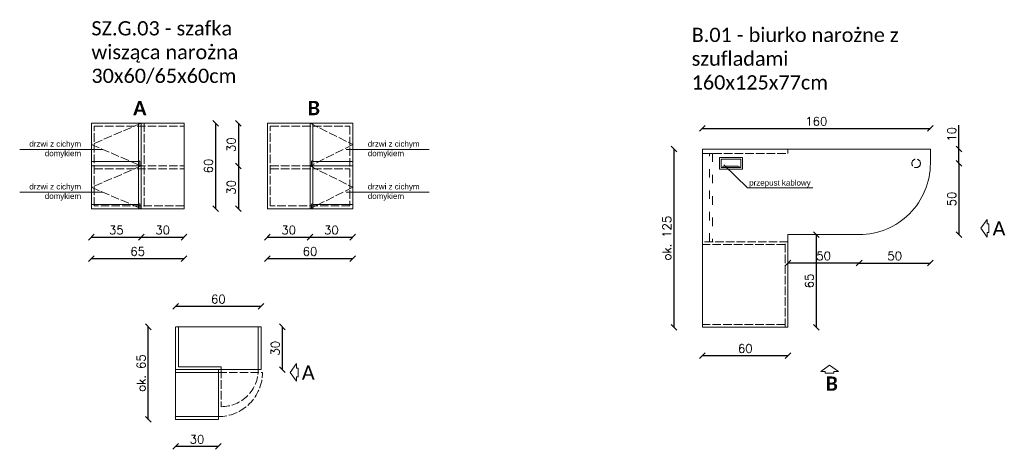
# Model space of a CAD drawing. Header units: centimetres. Extents: x 695802 to 711011, y 25963 to 44188.
# Tile 84 of 157: x 708840 to 709532, y 34759 to 35060. Entities that reach past the tile are written whole.
import ezdxf

# ---------------------------------------------------------------- set-up
doc = ezdxf.new("R2010")
doc.units = ezdxf.units.CM
doc.linetypes.add('ACAD_ISO02W100', pattern=[15, 12, -3])
doc.linetypes.add('ACAD_ISO03W100', pattern=[30, 12, -18])
doc.layers.get('0').update_dxf_attribs({"lineweight": 9})
doc.layers.get('Defpoints').update_dxf_attribs({"lineweight": 9})
for name, color, linetype, lineweight in [('S3_meble ruchome', 253, 'Continuous', 9), ('S3_wymiary', 4, 'Continuous', 0), ('S3_zabudowa kuchenna', 3, 'Continuous', 5), ('Wymiary', 85, 'Continuous', 9)]:
    doc.layers.add(name, color=color, linetype=linetype, lineweight=lineweight)
doc.layers.add('S3_sufit S1', color=7, linetype='Continuous', lineweight=5, true_color=0x7f7f7f)
doc.styles.get("Standard").update_dxf_attribs({"font": 'romans.shx'})
doc.dimstyles.new('Copy of ADD-100', dxfattribs={"dimscale": 2, "dimtxt": 3, "dimasz": 2, "dimexe": 0.2, "dimexo": 0.1, "dimgap": 1, "dimtad": 1, "dimdec": 0, "dimdsep": 46, "dimtxsty": 'Standard', "dimblk": 'OBLIQUE', "dimblk1": 'ARCHTICK', "dimblk2": 'ARCHTICK', "dimcen": 0.1, "dimse1": 1, "dimse2": 1, "dimadec": 0, "dimazin": 0, "dimtfac": 1, "dimtdec": 0, "dimtofl": 0, "dimtmove": 0, "dimatfit": 3, "dimldrblk": 'OBLIQUE', "dimfxl": 0.2, "dimtolj": 1, "dimtzin": 0, "dimarcsym": 0})

# ---------------------------------------------------------------- blocks, each defined once
blk = doc.blocks.new('_Oblique')
at = {"color": 0, "linetype": 'ByBlock', "lineweight": -2}
blk.add_line((-0.5, -0.5), (0.5, 0.5), dxfattribs=at)
blk = doc.blocks.new('*D38')
at = {"layer": 'Defpoints', "color": 0, "lineweight": -3, "ltscale": 1.6}
for p in [(708925.8, 34987.54), (708940.97, 34927.54), (708977.91, 34927.54)]:
    blk.add_point(p, dxfattribs=at)
at = {"layer": 'S3_wymiary', "color": 0, "lineweight": -2, "ltscale": 1.6}
blk.add_line((708977.91, 34987.54), (708977.91, 34927.54), dxfattribs=at)
at = {"layer": 'S3_wymiary', "color": 0, "lineweight": -2, "ltscale": 1.6, "xscale": 4, "yscale": 4, "zscale": 4}
for p, rotation in [((708977.91, 34987.54), 90), ((708977.91, 34927.54), 270)]:
    blk.add_blockref('_Oblique', p, dxfattribs=dict(at, rotation=rotation))
at = {"layer": 'S3_wymiary', "color": 0, "ltscale": 1.6, "insert": (708972.91, 34957.54), "char_height": 6, "attachment_point": 5, "rotation": 90}
blk.add_mtext('\\A1;60', dxfattribs=at)
blk = doc.blocks.new('_ArchTick')
at = {"layer": 'Wymiary', "color": 0, "const_width": 0.15}
blk.add_lwpolyline([(-0.5, -0.5), (0.5, 0.5)], dxfattribs=at)
blk = doc.blocks.new('*D39')
at = {"layer": 'Defpoints', "color": 0, "lineweight": -3, "ltscale": 1.6}
for p in [(708905.97, 34987.54), (708905.97, 34957.54), (708993.93, 34957.54)]:
    blk.add_point(p, dxfattribs=at)
at = {"layer": 'S3_wymiary', "color": 0, "lineweight": -2, "ltscale": 1.6}
blk.add_line((708993.93, 34987.54), (708993.93, 34957.54), dxfattribs=at)
at = {"layer": 'S3_wymiary', "color": 0, "lineweight": -2, "ltscale": 1.6, "xscale": 4, "yscale": 4, "zscale": 4}
for p, rotation in [((708993.93, 34987.54), 90), ((708993.93, 34957.54), 270)]:
    blk.add_blockref('_Oblique', p, dxfattribs=dict(at, rotation=rotation))
at = {"layer": 'S3_wymiary', "color": 0, "ltscale": 1.6, "insert": (708988.93, 34972.54), "char_height": 6, "attachment_point": 5, "rotation": 90}
blk.add_mtext('\\A1;30', dxfattribs=at)
blk = doc.blocks.new('*D40')
at = {"layer": 'Defpoints', "color": 0, "lineweight": -3, "ltscale": 1.6}
for p in [(708905.97, 34957.54), (708890.8, 34927.54), (708993.93, 34927.54)]:
    blk.add_point(p, dxfattribs=at)
at = {"layer": 'S3_wymiary', "color": 0, "lineweight": -2, "ltscale": 1.6}
blk.add_line((708993.93, 34957.54), (708993.93, 34927.54), dxfattribs=at)
at = {"layer": 'S3_wymiary', "color": 0, "lineweight": -2, "ltscale": 1.6, "xscale": 4, "yscale": 4, "zscale": 4}
for p, rotation in [((708993.93, 34957.54), 90), ((708993.93, 34927.54), 270)]:
    blk.add_blockref('_Oblique', p, dxfattribs=dict(at, rotation=rotation))
at = {"layer": 'S3_wymiary', "color": 0, "ltscale": 1.6, "insert": (708988.93, 34942.54), "char_height": 6, "attachment_point": 5, "rotation": 90}
blk.add_mtext('\\A1;30', dxfattribs=at)
blk = doc.blocks.new('*D41')
at = {"layer": 'Defpoints', "color": 0, "lineweight": -3, "ltscale": 1.6}
for p in [(708890.8, 34927.54), (708925.8, 34927.54), (708925.8, 34907.54)]:
    blk.add_point(p, dxfattribs=at)
at = {"layer": 'S3_wymiary', "color": 0, "lineweight": -2, "ltscale": 1.6}
blk.add_line((708890.8, 34907.54), (708925.8, 34907.54), dxfattribs=at)
at = {"layer": 'S3_wymiary', "color": 0, "lineweight": -2, "ltscale": 1.6, "xscale": 4, "yscale": 4, "zscale": 4, "rotation": 180}
blk.add_blockref('_Oblique', (708890.8, 34907.54), dxfattribs=at)
at = {"layer": 'S3_wymiary', "color": 0, "lineweight": -2, "ltscale": 1.6, "xscale": 4, "yscale": 4, "zscale": 4}
blk.add_blockref('_Oblique', (708925.8, 34907.54), dxfattribs=at)
at = {"layer": 'S3_wymiary', "color": 0, "ltscale": 1.6, "insert": (708908.3, 34912.54), "char_height": 6, "attachment_point": 5}
blk.add_mtext('\\A1;35', dxfattribs=at)
blk = doc.blocks.new('*D42')
at = {"layer": 'Defpoints', "color": 0, "lineweight": -3, "ltscale": 1.6}
for p in [(708925.8, 34927.54), (708955.8, 34927.54), (708955.8, 34907.54)]:
    blk.add_point(p, dxfattribs=at)
at = {"layer": 'S3_wymiary', "color": 0, "lineweight": -2, "ltscale": 1.6}
blk.add_line((708925.8, 34907.54), (708955.8, 34907.54), dxfattribs=at)
at = {"layer": 'S3_wymiary', "color": 0, "lineweight": -2, "ltscale": 1.6, "xscale": 4, "yscale": 4, "zscale": 4, "rotation": 180}
blk.add_blockref('_Oblique', (708925.8, 34907.54), dxfattribs=at)
at = {"layer": 'S3_wymiary', "color": 0, "lineweight": -2, "ltscale": 1.6, "xscale": 4, "yscale": 4, "zscale": 4}
blk.add_blockref('_Oblique', (708955.8, 34907.54), dxfattribs=at)
at = {"layer": 'S3_wymiary', "color": 0, "ltscale": 1.6, "insert": (708940.8, 34912.54), "char_height": 6, "attachment_point": 5}
blk.add_mtext('\\A1;30', dxfattribs=at)
blk = doc.blocks.new('*D43')
at = {"layer": 'Defpoints', "color": 0, "lineweight": -3, "ltscale": 1.6}
for p in [(708930.72, 34844.61), (708949.9, 34844.61), (708949.9, 34779.61)]:
    blk.add_point(p, dxfattribs=at)
at = {"layer": 'S3_wymiary', "color": 0, "lineweight": -2, "ltscale": 1.6}
blk.add_line((708930.72, 34779.61), (708930.72, 34844.61), dxfattribs=at)
at = {"layer": 'S3_wymiary', "color": 0, "lineweight": -2, "ltscale": 1.6, "xscale": 4, "yscale": 4, "zscale": 4}
for p, rotation in [((708930.72, 34844.61), 90), ((708930.72, 34779.61), 270)]:
    blk.add_blockref('_Oblique', p, dxfattribs=dict(at, rotation=rotation))
at = {"layer": 'S3_wymiary', "color": 0, "ltscale": 1.6, "insert": (708925.72, 34812.11), "char_height": 6, "attachment_point": 5, "rotation": 90}
blk.add_mtext('\\A1;ok. 65', dxfattribs=at)
blk = doc.blocks.new('*D44')
at = {"layer": 'Defpoints', "color": 0, "lineweight": -3, "ltscale": 1.6}
for p in [(709009.93, 34859.1), (708949.9, 34844.61), (709009.93, 34844.61)]:
    blk.add_point(p, dxfattribs=at)
at = {"layer": 'S3_wymiary', "color": 0, "lineweight": -2, "ltscale": 1.6}
blk.add_line((708949.9, 34859.1), (709009.93, 34859.1), dxfattribs=at)
at = {"layer": 'S3_wymiary', "color": 0, "lineweight": -2, "ltscale": 1.6, "xscale": 4, "yscale": 4, "zscale": 4, "rotation": 180}
blk.add_blockref('_Oblique', (708949.9, 34859.1), dxfattribs=at)
at = {"layer": 'S3_wymiary', "color": 0, "lineweight": -2, "ltscale": 1.6, "xscale": 4, "yscale": 4, "zscale": 4}
blk.add_blockref('_Oblique', (709009.93, 34859.1), dxfattribs=at)
at = {"layer": 'S3_wymiary', "color": 0, "ltscale": 1.6, "insert": (708979.92, 34864.1), "char_height": 6, "attachment_point": 5}
blk.add_mtext('\\A1;60', dxfattribs=at)
blk = doc.blocks.new('*D45')
at = {"layer": 'Defpoints', "color": 0, "lineweight": -3, "ltscale": 1.6}
for p in [(709009.93, 34844.61), (709024.84, 34844.61), (709009.93, 34814.61)]:
    blk.add_point(p, dxfattribs=at)
at = {"layer": 'S3_wymiary', "color": 0, "lineweight": -2, "ltscale": 1.6}
blk.add_line((709024.84, 34814.61), (709024.84, 34844.61), dxfattribs=at)
at = {"layer": 'S3_wymiary', "color": 0, "lineweight": -2, "ltscale": 1.6, "xscale": 4, "yscale": 4, "zscale": 4}
for p, rotation in [((709024.84, 34844.61), 90), ((709024.84, 34814.61), 270)]:
    blk.add_blockref('_Oblique', p, dxfattribs=dict(at, rotation=rotation))
at = {"layer": 'S3_wymiary', "color": 0, "ltscale": 1.6, "insert": (709019.84, 34829.61), "char_height": 6, "attachment_point": 5, "rotation": 90}
blk.add_mtext('\\A1;30', dxfattribs=at)
blk = doc.blocks.new('*D46')
at = {"layer": 'Defpoints', "color": 0, "lineweight": -3, "ltscale": 1.6}
for p in [(708949.9, 34779.61), (708979.9, 34779.61), (708949.9, 34760.65)]:
    blk.add_point(p, dxfattribs=at)
at = {"layer": 'S3_wymiary', "color": 0, "lineweight": -2, "ltscale": 1.6}
blk.add_line((708979.9, 34760.65), (708949.9, 34760.65), dxfattribs=at)
at = {"layer": 'S3_wymiary', "color": 0, "lineweight": -2, "ltscale": 1.6, "xscale": 4, "yscale": 4, "zscale": 4, "rotation": 180}
blk.add_blockref('_Oblique', (708949.9, 34760.65), dxfattribs=at)
at = {"layer": 'S3_wymiary', "color": 0, "lineweight": -2, "ltscale": 1.6, "xscale": 4, "yscale": 4, "zscale": 4}
blk.add_blockref('_Oblique', (708979.9, 34760.65), dxfattribs=at)
at = {"layer": 'S3_wymiary', "color": 0, "ltscale": 1.6, "insert": (708964.9, 34765.65), "char_height": 6, "attachment_point": 5}
blk.add_mtext('\\A1;30', dxfattribs=at)
blk = doc.blocks.new('*D47')
at = {"layer": 'Defpoints', "color": 0, "lineweight": -3, "ltscale": 1.6}
for p in [(709479.75, 34983.84), (709319.75, 34969.35), (709479.75, 34969.35)]:
    blk.add_point(p, dxfattribs=at)
at = {"layer": 'S3_wymiary', "color": 0, "lineweight": -2, "ltscale": 1.6}
blk.add_line((709319.75, 34983.84), (709479.75, 34983.84), dxfattribs=at)
at = {"layer": 'S3_wymiary', "color": 0, "lineweight": -2, "ltscale": 1.6, "xscale": 4, "yscale": 4, "zscale": 4, "rotation": 180}
blk.add_blockref('_Oblique', (709319.75, 34983.84), dxfattribs=at)
at = {"layer": 'S3_wymiary', "color": 0, "lineweight": -2, "ltscale": 1.6, "xscale": 4, "yscale": 4, "zscale": 4}
blk.add_blockref('_Oblique', (709479.75, 34983.84), dxfattribs=at)
at = {"layer": 'S3_wymiary', "color": 0, "ltscale": 1.6, "insert": (709399.75, 34988.84), "char_height": 6, "attachment_point": 5}
blk.add_mtext('\\A1;160', dxfattribs=at)
blk = doc.blocks.new('*D48')
at = {"layer": 'Defpoints', "color": 0, "lineweight": -3, "ltscale": 1.6}
for p in [(709331.49, 34969.35), (709299.74, 34844.35), (709359.72, 34844.35)]:
    blk.add_point(p, dxfattribs=at)
at = {"layer": 'S3_wymiary', "color": 0, "lineweight": -2, "ltscale": 1.6}
blk.add_line((709299.74, 34969.35), (709299.74, 34844.35), dxfattribs=at)
at = {"layer": 'S3_wymiary', "color": 0, "lineweight": -2, "ltscale": 1.6, "xscale": 4, "yscale": 4, "zscale": 4}
for p, rotation in [((709299.74, 34969.35), 90), ((709299.74, 34844.35), 270)]:
    blk.add_blockref('_Oblique', p, dxfattribs=dict(at, rotation=rotation))
at = {"layer": 'S3_wymiary', "color": 0, "ltscale": 1.6, "insert": (709294.74, 34906.85), "char_height": 6, "attachment_point": 5, "rotation": 90}
blk.add_mtext('\\A1;ok. 125', dxfattribs=at)
blk = doc.blocks.new('*D49')
at = {"layer": 'Defpoints', "color": 0, "lineweight": -3, "ltscale": 1.6}
for p in [(709479.75, 34969.35), (709499.75, 34969.35), (709479.75, 34959.35)]:
    blk.add_point(p, dxfattribs=at)
at = {"layer": 'S3_wymiary', "color": 0, "lineweight": -2, "ltscale": 1.6}
for p, q in [((709499.75, 34969.35), (709499.75, 34986.17)), ((709499.75, 34959.35), (709499.75, 34969.35))]:
    blk.add_line(p, q, dxfattribs=at)
at = {"layer": 'S3_wymiary', "color": 0, "lineweight": -2, "ltscale": 1.6, "xscale": 4, "yscale": 4, "zscale": 4}
for p, rotation in [((709499.75, 34969.35), 90), ((709499.75, 34959.35), 270)]:
    blk.add_blockref('_Oblique', p, dxfattribs=dict(at, rotation=rotation))
at = {"layer": 'S3_wymiary', "color": 0, "ltscale": 1.6, "insert": (709494.75, 34979.76), "char_height": 6, "attachment_point": 5, "rotation": 90}
blk.add_mtext('\\A1;10', dxfattribs=at)
blk = doc.blocks.new('*D51')
at = {"layer": 'Defpoints', "color": 0, "lineweight": -3, "ltscale": 1.6}
for p in [(709479.75, 34969.35), (709429.75, 34909.35), (709479.75, 34889.35)]:
    blk.add_point(p, dxfattribs=at)
at = {"layer": 'S3_wymiary', "color": 0, "lineweight": -2, "ltscale": 1.6}
blk.add_line((709429.75, 34889.35), (709479.75, 34889.35), dxfattribs=at)
at = {"layer": 'S3_wymiary', "color": 0, "lineweight": -2, "ltscale": 1.6, "xscale": 4, "yscale": 4, "zscale": 4, "rotation": 180}
blk.add_blockref('_Oblique', (709429.75, 34889.35), dxfattribs=at)
at = {"layer": 'S3_wymiary', "color": 0, "lineweight": -2, "ltscale": 1.6, "xscale": 4, "yscale": 4, "zscale": 4}
blk.add_blockref('_Oblique', (709479.75, 34889.35), dxfattribs=at)
at = {"layer": 'S3_wymiary', "color": 0, "ltscale": 1.6, "insert": (709454.75, 34894.35), "char_height": 6, "attachment_point": 5}
blk.add_mtext('\\A1;50', dxfattribs=at)
blk = doc.blocks.new('*D52')
at = {"layer": 'Defpoints', "color": 0, "lineweight": -3, "ltscale": 1.6}
for p in [(709479.75, 34959.35), (709404.75, 34909.35), (709499.75, 34909.35)]:
    blk.add_point(p, dxfattribs=at)
at = {"layer": 'S3_wymiary', "color": 0, "lineweight": -2, "ltscale": 1.6}
blk.add_line((709499.75, 34959.35), (709499.75, 34909.35), dxfattribs=at)
at = {"layer": 'S3_wymiary', "color": 0, "lineweight": -2, "ltscale": 1.6, "xscale": 4, "yscale": 4, "zscale": 4}
for p, rotation in [((709499.75, 34959.35), 90), ((709499.75, 34909.35), 270)]:
    blk.add_blockref('_Oblique', p, dxfattribs=dict(at, rotation=rotation))
at = {"layer": 'S3_wymiary', "color": 0, "ltscale": 1.6, "insert": (709494.75, 34934.35), "char_height": 6, "attachment_point": 5, "rotation": 90}
blk.add_mtext('\\A1;50', dxfattribs=at)
blk = doc.blocks.new('*D53')
at = {"layer": 'Defpoints', "color": 0, "lineweight": -3, "ltscale": 1.6}
for p in [(709379.75, 34909.35), (709429.75, 34909.35), (709379.75, 34889.35)]:
    blk.add_point(p, dxfattribs=at)
at = {"layer": 'S3_wymiary', "color": 0, "lineweight": -2, "ltscale": 1.6}
blk.add_line((709429.75, 34889.35), (709379.75, 34889.35), dxfattribs=at)
at = {"layer": 'S3_wymiary', "color": 0, "lineweight": -2, "ltscale": 1.6, "xscale": 4, "yscale": 4, "zscale": 4, "rotation": 180}
blk.add_blockref('_Oblique', (709379.75, 34889.35), dxfattribs=at)
at = {"layer": 'S3_wymiary', "color": 0, "lineweight": -2, "ltscale": 1.6, "xscale": 4, "yscale": 4, "zscale": 4}
blk.add_blockref('_Oblique', (709429.75, 34889.35), dxfattribs=at)
at = {"layer": 'S3_wymiary', "color": 0, "ltscale": 1.6, "insert": (709404.75, 34894.35), "char_height": 6, "attachment_point": 5}
blk.add_mtext('\\A1;50', dxfattribs=at)
blk = doc.blocks.new('*D54')
at = {"layer": 'Defpoints', "color": 0, "lineweight": -3, "ltscale": 1.6}
for p in [(709379.75, 34909.35), (709399.74, 34909.35), (709379.75, 34844.35)]:
    blk.add_point(p, dxfattribs=at)
at = {"layer": 'S3_wymiary', "color": 0, "lineweight": -2, "ltscale": 1.6}
blk.add_line((709399.74, 34844.35), (709399.74, 34909.35), dxfattribs=at)
at = {"layer": 'S3_wymiary', "color": 0, "lineweight": -2, "ltscale": 1.6, "xscale": 4, "yscale": 4, "zscale": 4}
for p, rotation in [((709399.74, 34909.35), 90), ((709399.74, 34844.35), 270)]:
    blk.add_blockref('_Oblique', p, dxfattribs=dict(at, rotation=rotation))
at = {"layer": 'S3_wymiary', "color": 0, "ltscale": 1.6, "insert": (709394.74, 34876.85), "char_height": 6, "attachment_point": 5, "rotation": 90}
blk.add_mtext('\\A1;65', dxfattribs=at)
blk = doc.blocks.new('*D55')
at = {"layer": 'Defpoints', "color": 0, "lineweight": -3, "ltscale": 1.6}
for p in [(709319.75, 34844.35), (709379.75, 34844.35), (709319.75, 34824.35)]:
    blk.add_point(p, dxfattribs=at)
at = {"layer": 'S3_wymiary', "color": 0, "lineweight": -2, "ltscale": 1.6}
blk.add_line((709379.75, 34824.35), (709319.75, 34824.35), dxfattribs=at)
at = {"layer": 'S3_wymiary', "color": 0, "lineweight": -2, "ltscale": 1.6, "xscale": 4, "yscale": 4, "zscale": 4, "rotation": 180}
blk.add_blockref('_Oblique', (709319.75, 34824.35), dxfattribs=at)
at = {"layer": 'S3_wymiary', "color": 0, "lineweight": -2, "ltscale": 1.6, "xscale": 4, "yscale": 4, "zscale": 4}
blk.add_blockref('_Oblique', (709379.75, 34824.35), dxfattribs=at)
at = {"layer": 'S3_wymiary', "color": 0, "ltscale": 1.6, "insert": (709349.75, 34829.35), "char_height": 6, "attachment_point": 5}
blk.add_mtext('\\A1;60', dxfattribs=at)
blk = doc.blocks.new('*D56')
at = {"layer": 'Defpoints', "color": 0, "lineweight": -3, "ltscale": 1.6}
for p in [(708890.8, 34927.54), (708955.8, 34927.54), (708955.8, 34892.54)]:
    blk.add_point(p, dxfattribs=at)
at = {"layer": 'S3_wymiary', "color": 0, "lineweight": -2, "ltscale": 1.6}
blk.add_line((708890.8, 34892.54), (708955.8, 34892.54), dxfattribs=at)
at = {"layer": 'S3_wymiary', "color": 0, "lineweight": -2, "ltscale": 1.6, "xscale": 4, "yscale": 4, "zscale": 4, "rotation": 180}
blk.add_blockref('_Oblique', (708890.8, 34892.54), dxfattribs=at)
at = {"layer": 'S3_wymiary', "color": 0, "lineweight": -2, "ltscale": 1.6, "xscale": 4, "yscale": 4, "zscale": 4}
blk.add_blockref('_Oblique', (708955.8, 34892.54), dxfattribs=at)
at = {"layer": 'S3_wymiary', "color": 0, "ltscale": 1.6, "insert": (708923.3, 34897.54), "char_height": 6, "attachment_point": 5}
blk.add_mtext('\\A1;65', dxfattribs=at)
blk = doc.blocks.new('*D57')
at = {"layer": 'Defpoints', "color": 0, "lineweight": -3, "ltscale": 1.6}
for p in [(709014.28, 34927.54), (709044.28, 34927.54), (709044.28, 34907.54)]:
    blk.add_point(p, dxfattribs=at)
at = {"layer": 'S3_wymiary', "color": 0, "lineweight": -2, "ltscale": 1.6}
blk.add_line((709014.28, 34907.54), (709044.28, 34907.54), dxfattribs=at)
at = {"layer": 'S3_wymiary', "color": 0, "lineweight": -2, "ltscale": 1.6, "xscale": 4, "yscale": 4, "zscale": 4, "rotation": 180}
blk.add_blockref('_Oblique', (709014.28, 34907.54), dxfattribs=at)
at = {"layer": 'S3_wymiary', "color": 0, "lineweight": -2, "ltscale": 1.6, "xscale": 4, "yscale": 4, "zscale": 4}
blk.add_blockref('_Oblique', (709044.28, 34907.54), dxfattribs=at)
at = {"layer": 'S3_wymiary', "color": 0, "ltscale": 1.6, "insert": (709029.28, 34912.54), "char_height": 6, "attachment_point": 5}
blk.add_mtext('\\A1;30', dxfattribs=at)
blk = doc.blocks.new('*D58')
at = {"layer": 'Defpoints', "color": 0, "lineweight": -3, "ltscale": 1.6}
for p in [(709044.28, 34927.54), (709074.28, 34927.54), (709074.28, 34907.54)]:
    blk.add_point(p, dxfattribs=at)
at = {"layer": 'S3_wymiary', "color": 0, "lineweight": -2, "ltscale": 1.6}
blk.add_line((709044.28, 34907.54), (709074.28, 34907.54), dxfattribs=at)
at = {"layer": 'S3_wymiary', "color": 0, "lineweight": -2, "ltscale": 1.6, "xscale": 4, "yscale": 4, "zscale": 4, "rotation": 180}
blk.add_blockref('_Oblique', (709044.28, 34907.54), dxfattribs=at)
at = {"layer": 'S3_wymiary', "color": 0, "lineweight": -2, "ltscale": 1.6, "xscale": 4, "yscale": 4, "zscale": 4}
blk.add_blockref('_Oblique', (709074.28, 34907.54), dxfattribs=at)
at = {"layer": 'S3_wymiary', "color": 0, "ltscale": 1.6, "insert": (709059.28, 34912.54), "char_height": 6, "attachment_point": 5}
blk.add_mtext('\\A1;30', dxfattribs=at)
blk = doc.blocks.new('*D59')
at = {"layer": 'Defpoints', "color": 0, "lineweight": -3, "ltscale": 1.6}
for p in [(709014.28, 34927.54), (709074.28, 34927.54), (709074.28, 34892.54)]:
    blk.add_point(p, dxfattribs=at)
at = {"layer": 'S3_wymiary', "color": 0, "lineweight": -2, "ltscale": 1.6}
blk.add_line((709014.28, 34892.54), (709074.28, 34892.54), dxfattribs=at)
at = {"layer": 'S3_wymiary', "color": 0, "lineweight": -2, "ltscale": 1.6, "xscale": 4, "yscale": 4, "zscale": 4, "rotation": 180}
blk.add_blockref('_Oblique', (709014.28, 34892.54), dxfattribs=at)
at = {"layer": 'S3_wymiary', "color": 0, "lineweight": -2, "ltscale": 1.6, "xscale": 4, "yscale": 4, "zscale": 4}
blk.add_blockref('_Oblique', (709074.28, 34892.54), dxfattribs=at)
at = {"layer": 'S3_wymiary', "color": 0, "ltscale": 1.6, "insert": (709044.28, 34897.54), "char_height": 6, "attachment_point": 5}
blk.add_mtext('\\A1;60', dxfattribs=at)

msp = doc.modelspace()

# ---------------------------------------------------------------- linework, layer by layer
at = {"layer": 'S3_meble ruchome', "ltscale": 1.6}
for p, q in [((708925.8, 34987.54), (708890.8, 34987.54)), ((708890.8, 34987.54), (708890.8, 34927.54)), ((708923.8, 34987.54), (708923.8, 34927.54)), ((708925.8, 34987.54), (708925.8, 34927.54)), ((708955.8, 34987.54), (708925.8, 34987.54)), ((708925.8, 34987.54), (708925.8, 34927.54)), ((708955.8, 34987.54), (708955.8, 34927.54)), ((709044.28, 34987.54), (709014.28, 34987.54)), ((709014.28, 34987.54), (709014.28, 34927.54)), ((709044.28, 34987.54), (709044.28, 34927.54)), ((709074.28, 34987.54), (709044.28, 34987.54)), ((709044.28, 34987.54), (709044.28, 34927.54)), ((709046.28, 34987.54), (709046.28, 34927.54)), ((709074.28, 34987.54), (709074.28, 34927.54)), ((708890.8, 34960.54), (708923.8, 34960.54)), ((708890.8, 34957.54), (708925.8, 34957.54)), ((708923.8, 34957.54), (708925.8, 34957.54)), ((708924.8, 34960.54), (708924.8, 34957.54)), ((709046.28, 34957.54), (709044.28, 34957.54)), ((709045.28, 34960.54), (709045.28, 34957.54)), ((709046.28, 34960.54), (709074.28, 34960.54)), ((709046.28, 34957.54), (709074.28, 34957.54)), ((708923.8, 34930.54), (708890.8, 34930.54)), ((708924.8, 34930.54), (708924.8, 34927.54)), ((709045.28, 34930.54), (709045.28, 34927.54)), ((709074.28, 34930.54), (709046.28, 34930.54)), ((708925.8, 34927.54), (708890.8, 34927.54)), ((708923.8, 34927.54), (708925.8, 34927.54)), ((708955.8, 34927.54), (708925.8, 34927.54)), ((709044.28, 34927.54), (709014.28, 34927.54)), ((709074.28, 34927.54), (709044.28, 34927.54)), ((709046.28, 34927.54), (709044.28, 34927.54)), ((708951.9, 34816.61), (708951.9, 34844.61)), ((709007.93, 34814.61), (709007.93, 34844.61)), ((708949.9, 34816.61), (708949.9, 34814.61)), ((708979.9, 34814.61), (708949.9, 34814.61)), ((708979.9, 34812.61), (708949.9, 34812.61)), ((708981.9, 34816.61), (708951.9, 34816.61)), ((708981.9, 34814.61), (708981.9, 34816.61)), ((708979.9, 34781.61), (708949.9, 34781.61))]:
    msp.add_line(p, q, dxfattribs=at)
msp.add_lwpolyline([(709429.75, 34909.35, 0.414214), (709479.75, 34959.35), (709479.75, 34969.35), (709319.75, 34969.35), (709319.75, 34844.35), (709379.75, 34844.35), (709379.75, 34909.35)], format="xyb", close=True, dxfattribs=at)
msp.add_lwpolyline([(708949.9, 34844.61), (708949.9, 34779.61), (708979.9, 34779.61), (708979.9, 34814.61), (709009.93, 34814.61), (709009.93, 34844.61), (708949.93, 34844.61)], dxfattribs=at)
for centre in [(708924.3, 34960.54), (709045.78, 34960.54), (708924.3, 34930.54), (709045.78, 34930.54)]:
    msp.add_arc(centre, 0.5, 0, 180, dxfattribs=at)
at = {"layer": 'S3_sufit S1', "ltscale": 1.6}
msp.add_line((709344.76, 34957.35), (709334.76, 34957.35), dxfattribs=at)
for points in [[(709347.76, 34955.35), (709331.76, 34955.35), (709331.76, 34963.35), (709347.76, 34963.35)], [(709346.76, 34956.35), (709332.76, 34956.35), (709332.76, 34962.35), (709346.76, 34962.35)]]:
    msp.add_lwpolyline(points, close=True, dxfattribs=at)
for centre, start, end in [((709334.76, 34956.35), 90, 180), ((709344.76, 34956.35), 0, 90)]:
    msp.add_arc(centre, 1, start, end, dxfattribs=at)
at = {"layer": 'S3_wymiary', "linetype": 'ACAD_ISO02W100', "ltscale": 0.5}
for p, q in [((708925.8, 34987.54), (708890.8, 34972.54)), ((708927.8, 34987.54), (708927.8, 34927.54)), ((709044.28, 34987.54), (709074.28, 34972.54)), ((708890.8, 34972.54), (708925.8, 34957.54)), ((709074.28, 34972.54), (709044.28, 34957.54)), ((709319.75, 34966.35), (709379.75, 34966.35)), ((708925.8, 34957.54), (708890.8, 34942.54)), ((708892.8, 34957.54), (708955.8, 34957.54)), ((708892.8, 34955.54), (708955.8, 34955.54)), ((709016.28, 34957.54), (709072.28, 34957.54)), ((709016.28, 34955.54), (709072.28, 34955.54)), ((709044.28, 34957.54), (709074.28, 34942.54)), ((708890.8, 34942.54), (708925.8, 34927.54)), ((709074.28, 34942.54), (709044.28, 34927.54)), ((709379.75, 34904.35), (709319.75, 34904.35)), ((709377.75, 34902.35), (709319.75, 34902.35)), ((709377.75, 34844.35), (709377.75, 34904.35)), ((709377.75, 34846.35), (709319.75, 34846.35))]:
    msp.add_line(p, q, dxfattribs=at)
at = {"layer": 'S3_wymiary', "ltscale": 1.6}
for p, q in [((709379.75, 34966.35), (709379.75, 34969.35)), ((708898.7, 34969.03), (708840.42, 34969.03)), ((709069.62, 34969.03), (709127.9, 34969.03)), ((709334.76, 34958.35), (709351.44, 34942.11)), ((709351.44, 34942.11), (709397.21, 34942.11)), ((708898.7, 34939.03), (708840.42, 34939.03)), ((709069.62, 34939.03), (709127.9, 34939.03))]:
    msp.add_line(p, q, dxfattribs=at)
at = {"layer": 'S3_wymiary', "linetype": 'ACAD_ISO02W100', "ltscale": 0.5}
msp.add_lwpolyline([(708955.8, 34929.54), (708892.8, 34929.54), (708892.8, 34985.54), (708955.8, 34985.54)], dxfattribs=at)
msp.add_lwpolyline([(709016.28, 34985.54), (709072.28, 34985.54), (709072.28, 34929.54), (709016.28, 34929.54)], close=True, dxfattribs=at)
at = {"layer": 'S3_wymiary', "linetype": 'ACAD_ISO03W100', "ltscale": 0.5}
msp.add_lwpolyline([(709324.78, 34904.35), (709324.75, 34966.35), (709326.76, 34966.35), (709326.79, 34904.35)], close=True, dxfattribs=at)
at = {"layer": 'S3_wymiary', "ltscale": 1.6}
for points in [[(709515.23, 34913.79), (709519.67, 34907.55), (709519.67, 34910.78), (709520.82, 34910.78), (709520.82, 34916.8), (709519.67, 34916.8), (709519.67, 34920.03)], [(709030.33, 34812.61), (709034.77, 34806.37), (709034.77, 34809.59), (709035.92, 34809.59), (709035.92, 34815.62), (709034.77, 34815.62), (709034.77, 34818.84)], [(709408.97, 34817.77), (709402.73, 34813.33), (709405.95, 34813.33), (709405.95, 34812.18), (709411.98, 34812.18), (709411.98, 34813.33), (709415.2, 34813.33)]]:
    msp.add_lwpolyline(points, close=True, dxfattribs=at)
at = {"layer": 'S3_wymiary', "linetype": 'ACAD_ISO02W100', "ltscale": 0.5}
for points in [[(708979.9, 34812.61), (709010.9, 34812.61, -0.414214), (708979.9, 34781.61)], [(708981.9, 34814.61), (708981.9, 34788.57, 0.414214), (709007.93, 34814.61)]]:
    msp.add_lwpolyline(points, format="xyb", dxfattribs=at)
msp.add_circle((709469.75, 34959.35), 3, dxfattribs=at)

# ---------------------------------------------------------------- texts
at = {"layer": 'S3_wymiary', "ltscale": 1.6, "char_height": 4}
for s, insert, width, attachment_point in [('{\\A1;\\fArial|b0|i0|c238|p34;drzwi z cichym domykiem}', (708883.52, 34975.04), 41.8864, 3), ('{\\A1;\\fArial|b0|i0|c238|p34;drzwi z cichym domykiem}', (709084.8, 34975.04), 41.8864, 1), ('{\\A1;\\fArial|b0|i0|c238|p34;drzwi z cichym domykiem}', (708883.52, 34945.04), 41.8864, 3), ('{\\A1;\\fArial|b0|i0|c238|p34;drzwi z cichym domykiem}', (709084.8, 34945.04), 41.8864, 1), ('{\\A1;\\fArial|b0|i0|c238|p34;przepust kablowy}', (709352.54, 34947.74), 54.9095, 1)]:
    msp.add_mtext(s, dxfattribs=dict(at, insert=insert, width=width, attachment_point=attachment_point))
at = {"layer": 'S3_zabudowa kuchenna', "ltscale": 1.6, "char_height": 10, "attachment_point": 1}
for s, insert, width in [('\\pxql;{\\A1;\\fCalibri Light|b0|i0|c238|p34;SZ.G.03 - szafka wisząca narożna\\P30x60/65x60cm}', (708890.75, 35059.15), 115.2991), ('\\pxql;{\\A1;\\fCalibri Light|b0|i0|c238|p34;B.01 - biurko narożne z szufladami\\P160x125x77cm}', (709312.14, 35054.53), 158.0038), ('\\pxql;{\\A1;\\fCalibri Light|b1|i0|c238|p34;A}', (708920.05, 35003.16), 115.2991), ('\\pxql;{\\A1;\\fCalibri Light|b1|i0|c238|p34;B}', (709042.61, 35003.16), 115.2991), ('\\pxql;{\\A1;\\fCalibri Light|b0|i0|c238|p34;A}', (709523.41, 34918.75), 115.2991), ('\\pxql;{\\A1;\\fCalibri Light|b0|i0|c238|p34;A}', (709038.5, 34817.56), 115.2991), ('\\pxql;{\\A1;\\fCalibri Light|b1|i0|c238|p34;B}', (709406.18, 34809.77), 115.2991)]:
    msp.add_mtext(s, dxfattribs=dict(at, insert=insert, width=width))

# ---------------------------------------------------------------- dimensions: what is measured, and where the dimension line sits
at = {"layer": 'S3_wymiary', "ltscale": 1.6}
for base, p1, p2, picture, middle in [((709479.75, 34983.84), (709319.75, 34969.35), (709479.75, 34969.35), '*D47', (709399.75, 34988.84)), ((708925.8, 34907.54), (708890.8, 34927.54), (708925.8, 34927.54), '*D41', (708908.3, 34912.54)), ((708955.8, 34892.54), (708890.8, 34927.54), (708955.8, 34927.54), '*D56', (708923.3, 34897.54)), ((709044.28, 34907.54), (709014.28, 34927.54), (709044.28, 34927.54), '*D57', (709029.28, 34912.54)), ((709074.28, 34892.54), (709014.28, 34927.54), (709074.28, 34927.54), '*D59', (709044.28, 34897.54)), ((709009.93, 34859.1), (708949.9, 34844.61), (709009.93, 34844.61), '*D44', (708979.92, 34864.1)), ((709319.75, 34824.35), (709379.75, 34844.35), (709319.75, 34844.35), '*D55', (709349.75, 34829.35)), ((708949.9, 34760.65), (708979.9, 34779.61), (708949.9, 34779.61), '*D46', (708964.9, 34765.65))]:
    dim = msp.add_linear_dim(base=base, p1=p1, p2=p2, dimstyle='Copy of ADD-100', dxfattribs=at)
    dim.commit()
    dim.dimension.update_dxf_attribs({"geometry": picture, "text_midpoint": middle})
for base, p1, p2, picture, middle in [((708993.93, 34957.54), (708905.97, 34987.54), (708905.97, 34957.54), '*D39', (708988.93, 34972.54)), ((708993.93, 34927.54), (708905.97, 34957.54), (708890.8, 34927.54), '*D40', (708988.93, 34942.54)), ((709499.75, 34909.35), (709479.75, 34959.35), (709404.75, 34909.35), '*D52', (709494.75, 34934.35))]:
    dim = msp.add_linear_dim(base=base, p1=p1, p2=p2, angle=90, dimstyle='Copy of ADD-100', override={"dimtmove": 1}, dxfattribs=at)
    dim.commit()
    dim.dimension.update_dxf_attribs({"geometry": picture, "text_midpoint": middle})
for base, p1, p2, picture, middle in [((708977.91, 34927.54), (708925.8, 34987.54), (708940.97, 34927.54), '*D38', (708972.91, 34957.54)), ((709399.74, 34909.35), (709379.75, 34844.35), (709379.75, 34909.35), '*D54', (709394.74, 34876.85)), ((709024.84, 34844.61), (709009.93, 34814.61), (709009.93, 34844.61), '*D45', (709019.84, 34829.61))]:
    dim = msp.add_linear_dim(base=base, p1=p1, p2=p2, angle=90, dimstyle='Copy of ADD-100', dxfattribs=at)
    dim.commit()
    dim.dimension.update_dxf_attribs({"geometry": picture, "text_midpoint": middle})
dim = msp.add_aligned_dim(p1=(709479.75, 34959.35), p2=(709479.75, 34969.35), distance=-20, dimstyle='Copy of ADD-100', dxfattribs=at)
dim.commit()
dim.dimension.update_dxf_attribs({"geometry": '*D49', "text_midpoint": (709494.75, 34979.76)})
for base, p1, p2, picture, middle in [((709299.74, 34844.35), (709331.49, 34969.35), (709359.72, 34844.35), '*D48', (709294.74, 34906.85)), ((708930.72, 34844.61), (708949.9, 34779.61), (708949.9, 34844.61), '*D43', (708925.72, 34812.11))]:
    dim = msp.add_linear_dim(base=base, p1=p1, p2=p2, angle=90, text='ok. <>', dimstyle='Copy of ADD-100', override={"dimtxsty": 'Standard', "dimtolj": 1}, dxfattribs=at)
    dim.commit()
    dim.dimension.update_dxf_attribs({"geometry": picture, "text_midpoint": middle})
for base, p1, p2, picture, middle in [((709479.75, 34889.35), (709429.75, 34909.35), (709479.75, 34969.35), '*D51', (709454.75, 34894.35)), ((708955.8, 34907.54), (708925.8, 34927.54), (708955.8, 34927.54), '*D42', (708940.8, 34912.54)), ((709074.28, 34907.54), (709044.28, 34927.54), (709074.28, 34927.54), '*D58', (709059.28, 34912.54)), ((709379.75, 34889.35), (709429.75, 34909.35), (709379.75, 34909.35), '*D53', (709404.75, 34894.35))]:
    dim = msp.add_linear_dim(base=base, p1=p1, p2=p2, dimstyle='Copy of ADD-100', override={"dimtmove": 1}, dxfattribs=at)
    dim.commit()
    dim.dimension.update_dxf_attribs({"geometry": picture, "text_midpoint": middle})

doc.saveas('drawing.dxf')
